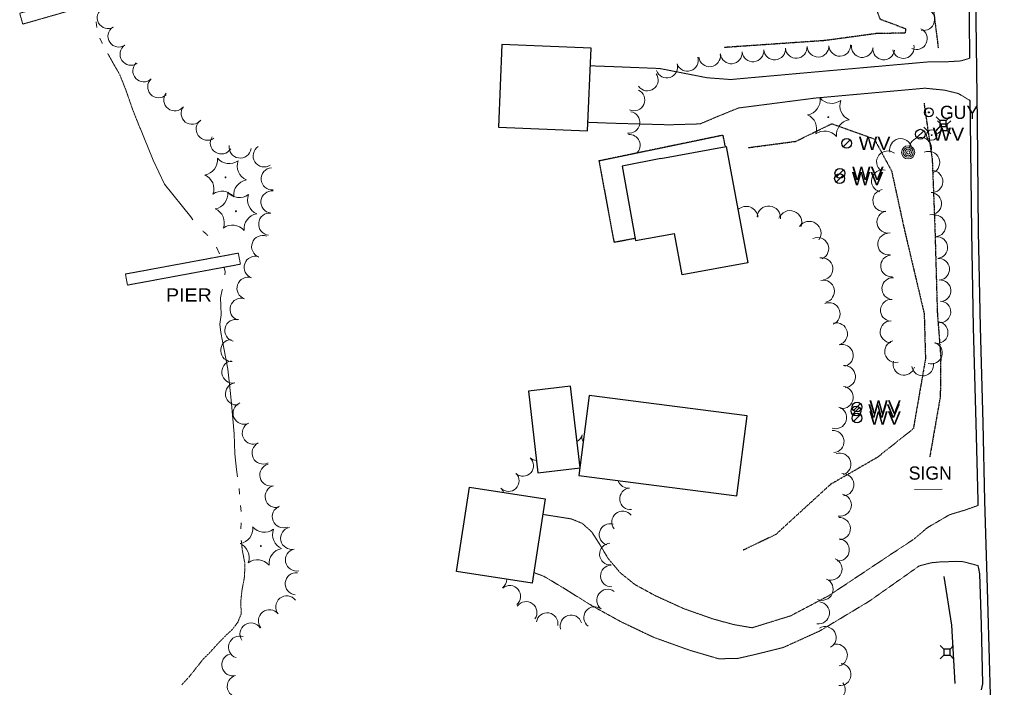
# Model space of a CAD drawing. Extents: x 386588 to 390135, y 96998 to 113606.
# Tile 57 of 92: x 388220 to 388577, y 103650 to 103892. Entities that reach past the tile are written whole.
import ezdxf
from ezdxf.enums import TextEntityAlignment as Align

# ---------------------------------------------------------------- set-up
doc = ezdxf.new("R2010")
doc.units = 0
doc.header["$MEASUREMENT"] = 0
for name, pattern in [('Wisdot1', [0.0625, 0.03125, -0.03125]), ('Wisdot3', [0.1875, 0.125, -0.0625]), ('Wisdot6', [0.375, 0.125, -0.0625, 0.03125, -0.0625, 0.03125, -0.0625])]:
    doc.linetypes.add(name, pattern=pattern)
for name, color, linetype, lineweight in [('E_BLD', 241, 'Continuous', 25), ('E_DTM_BreakLines', 30, 'Continuous', 25), ('E_DTM_SlopeBottom', 3, 'Wisdot1', 25), ('E_DTM_SlopeTop', 3, 'Wisdot1', 25), ('E_DWY', 2, 'Wisdot3', 15), ('E_DWY_PE', 2, 'Wisdot3', 15), ('E_LAND_Vegetation', 3, 'Continuous', 15), ('E_MISCPROP', 30, 'Continuous', 15), ('E_MISCPROP_HvyDash', 241, 'Wisdot3', 25), ('E_RDWY', 21, 'Continuous', 25), ('E_RDWY_C_and_G', 21, 'Continuous', 25), ('E_SGN', 21, 'Continuous', 15), ('E_STRUCT_Pier', 7, 'Wisdot3', 25), ('E_UTL_AG_Bold', 30, 'Continuous', 25), ('E_UTL_EGuyWire', 200, 'Continuous', 25), ('E_UTL_W', 5, 'Continuous', 25), ('E_UTL_WHydrant', 4, 'Continuous', 15), ('E_WTR', 4, 'Wisdot6', 15), ('E_WTR_Dock_Pier', 4, 'Wisdot3', 15), ('E_WTR_Elevations', 4, 'Continuous', 15)]:
    doc.layers.add(name, color=color, linetype=linetype, lineweight=lineweight)
doc.styles.add('Style-dot_font5', font='dot_font5.shx')

# ---------------------------------------------------------------- blocks, each defined once
blk = doc.blocks.new('GUY')
at = {"layer": 'E_UTL_EGuyWire'}
for radius in [4, 0.5]:
    blk.add_circle((0, 0), radius, dxfattribs=at)
at = {"layer": 'E_UTL_EGuyWire', "style": 'Style-dot_font5'}
blk.add_text('GUY', height=12, dxfattribs=at).set_placement((10, 0), align=Align.MIDDLE_LEFT)
blk = doc.blocks.new('HYD')
at = {"layer": 'E_UTL_WHydrant'}
for p, q in [((-3.8, 3.8), (-8.3, 8.3)), ((3.8, 3.8), (8.3, 8.3))]:
    blk.add_line(p, q, dxfattribs=at)
for radius in [5.48, 0.42]:
    blk.add_circle((0, 0), radius, dxfattribs=at)
blk = doc.blocks.new('PED')
at = {"layer": 'E_UTL_AG_Bold'}
for p, q in [((-2.5, 2.5), (-5.33, 5.33)), ((2.5, 2.5), (5.33, 5.33)), ((-2.5, -2.5), (-5.33, -5.33)), ((2.5, -2.5), (5.33, -5.33))]:
    blk.add_line(p, q, dxfattribs=at)
at = {"layer": 'E_UTL_AG_Bold', "flags": 128}
blk.add_lwpolyline([(-2.5, -2.5), (2.5, -2.5), (2.5, 2.5), (-2.5, 2.5)], close=True, dxfattribs=at)
blk = doc.blocks.new('PIER')
at = {"layer": 'E_STRUCT_Pier', "style": 'Style-dot_font5', "width": 1.111111}
blk.add_text('PIER', height=10.8, dxfattribs=at).set_placement((-16.77, -5.4))
blk = doc.blocks.new('CTRE')
at = {"layer": 'E_LAND_Vegetation'}
blk.add_circle((0, 0), 0.223, dxfattribs=at)
for centre, start, end in [((-11.97, 8.96), 280.2067, 5.9716), ((1.81, 14.92), 220.2113, 305.9762), ((13.83, 5.89), 160.2113, 245.9762), ((-13.83, -5.9), 340.2113, 65.9762), ((-1.81, -14.93), 40.2113, 125.9762)]:
    blk.add_arc(centre, 7.87, start, end, dxfattribs=at)
at = {"layer": 'E_LAND_Vegetation', "extrusion": (0, 0, -1)}
blk.add_arc((-12.03, -9.04), 7.87, 354.0728, 79.7489, dxfattribs=at)
blk = doc.blocks.new('POLE')
at = {"layer": 'E_MISCPROP'}
for radius in [4.46, 3.35, 2.23, 1.12]:
    blk.add_circle((0, 0), radius, dxfattribs=at)
blk = doc.blocks.new('WV')
at = {"layer": 'E_UTL_W'}
blk.add_line((-2.83, -2.83), (2.83, 2.83), dxfattribs=at)
blk.add_circle((0, 0), 4, dxfattribs=at)
at = {"layer": 'E_UTL_W', "style": 'Style-dot_font5', "width": 1.111111}
blk.add_text('WV', height=10.8, dxfattribs=at).set_placement((10, 0), align=Align.MIDDLE_LEFT)
blk = doc.blocks.new('SIGN')
at = {"layer": 'E_SGN', "lineweight": 13, "style": 'Style-dot_font5'}
blk.add_text('SIGN', height=12, dxfattribs=at).set_placement((0, 0), align=Align.MIDDLE_CENTER)

msp = doc.modelspace()

# ---------------------------------------------------------------- linework, layer by layer
at = {"layer": 'E_BLD', "ltscale": 5}
for p, q in [((388394.87, 103883.31), (388393.6, 103853.2)), ((388427.29, 103881.95), (388394.87, 103883.31)), ((388426.02, 103851.83), (388427.29, 103881.95)), ((388393.6, 103853.2), (388426.02, 103851.83)), ((388452.57, 103841.81), (388476.38, 103846.22)), ((388476.38, 103846.22), (388476.38, 103846.22)), ((388476.38, 103846.22), (388484.22, 103803.91)), ((388452.57, 103841.81), (388438.56, 103839.08)), ((388438.56, 103839.08), (388443.41, 103812.03)), ((388443.41, 103812.03), (388457.62, 103814.52)), ((388460.4, 103799.5), (388457.62, 103814.52)), ((388484.22, 103803.91), (388460.4, 103799.5)), ((388484.22, 103803.91), (388484.22, 103803.91)), ((388460.4, 103799.5), (388460.4, 103799.5)), ((388419.83, 103759.03), (388404.48, 103757.25)), ((388423.28, 103729.39), (388419.83, 103759.03)), ((388419.83, 103759.03), (388419.83, 103759.03)), ((388404.48, 103757.25), (388407.93, 103727.6)), ((388426.57, 103755.7), (388422.81, 103726.62)), ((388484.04, 103748.27), (388426.57, 103755.7)), ((388426.57, 103755.7), (388426.57, 103755.7)), ((388480.28, 103719.18), (388484.04, 103748.27)), ((388484.04, 103748.27), (388484.04, 103748.27)), ((388407.93, 103727.6), (388423.28, 103729.39)), ((388423.28, 103729.39), (388423.28, 103729.39)), ((388407.93, 103727.6), (388407.93, 103727.6)), ((388422.81, 103726.62), (388480.28, 103719.18)), ((388378.35, 103691.75), (388383.09, 103722.37)), ((388383.09, 103722.37), (388383.09, 103722.37)), ((388383.09, 103722.37), (388410.62, 103718.1)), ((388480.28, 103719.18), (388480.28, 103719.18)), ((388410.62, 103718.1), (388405.88, 103687.49)), ((388405.88, 103687.49), (388378.35, 103691.75)), ((388378.35, 103691.75), (388378.35, 103691.75))]:
    msp.add_line(p, q, dxfattribs=at)
at = {"layer": 'E_DTM_BreakLines'}
for p, q in [((388558.32, 103672.28), (388555.57, 103689.88)), ((388559.55, 103651), (388558.32, 103672.28))]:
    msp.add_line(p, q, dxfattribs=at)
at = {"layer": 'E_DTM_SlopeBottom'}
for points in [[(388493.72, 104059.02), (388500.39, 104048.6), (388501.41, 104038.81), (388511.48, 104006.38), (388517.86, 103983.18), (388532.95, 103957.65), (388542.85, 103916.84), (388544.66, 103910.17), (388546.31, 103906.92), (388551.5, 103897.26), (388553.41, 103881.93)], [(388548.23, 103861.9), (388551.21, 103841.48), (388552.15, 103817.52), (388553.06, 103785.88), (388554.3, 103769.73), (388554.14, 103755.21), (388550.29, 103733.24)]]:
    msp.add_lwpolyline(points, dxfattribs=at)
at = {"layer": 'E_DTM_SlopeTop'}
for points in [[(388486.48, 104057.21), (388491.8, 104040.77), (388499.09, 104003.73), (388503.44, 103974.46), (388511.05, 103953.57), (388517.54, 103934.21), (388526.24, 103908.51), (388532.22, 103892.52), (388541.58, 103889.01), (388541.37, 103887.4), (388530.88, 103887.21), (388512.18, 103884.67), (388475.58, 103882.15)], [(388484.34, 103845.77), (388501.67, 103848.07), (388514.71, 103854.45), (388530.13, 103848.95), (388536.45, 103837.29), (388541.1, 103815.95), (388548.29, 103785.49), (388548.76, 103769.02), (388544.34, 103743.6), (388531.32, 103733.23), (388514.25, 103723.37), (388494.32, 103705.13), (388482.53, 103699.48)]]:
    msp.add_lwpolyline(points, dxfattribs=at)
at = {"layer": 'E_DWY', "flags": 128}
for points in [[(388564.75, 103878.23), (388561.59, 103877.28), (388556.96, 103877), (388550.72, 103877.01)], [(388477.98, 103870.52), (388469.38, 103871.17), (388452.22, 103874.53), (388435.9, 103875.18), (388427.02, 103875.5)], [(388548.57, 103867.37), (388555.77, 103866.65), (388560.77, 103865.42), (388564.92, 103862.9)], [(388426.15, 103854.98), (388434.56, 103854.65), (388455.56, 103854.07), (388466.91, 103854.4), (388473, 103856.99), (388480.78, 103860.17)], [(388567.8, 103715.72), (388563.55, 103714.19), (388557.5, 103712.36), (388549.46, 103707.66), (388544.47, 103703.42)], [(388485.78, 103671.29), (388479.33, 103672.39), (388471.73, 103674.44), (388460.99, 103678.22), (388450.71, 103682.9), (388443.18, 103686.99), (388437.91, 103691.24), (388433.46, 103696.45), (388430.63, 103701.22), (388427.45, 103706.19), (388424.06, 103709.22), (388420.1, 103710.85), (388409.75, 103712.47)], [(388567.92, 103693.83), (388563.47, 103695.06), (388562.31, 103695.31), (388561.55, 103695.4), (388560.02, 103695.43), (388557.9, 103695.38), (388556.37, 103695.24), (388554.04, 103695.21), (388550.87, 103694.91), (388546.48, 103693.76)], [(388406.48, 103691.32), (388410.08, 103690.02), (388417.17, 103685.78), (388427.58, 103679.3), (388438.06, 103673.51), (388449.99, 103667.82), (388463.1, 103663.12), (388473.6, 103660.03), (388480.44, 103660.11), (388486.83, 103661.57)]]:
    msp.add_lwpolyline(points, dxfattribs=at)
at = {"layer": 'E_DWY_PE'}
for points in [[(388550.72, 103877.01), (388513.16, 103873.67), (388477.98, 103870.52)], [(388480.78, 103860.17), (388508.64, 103863.77), (388548.57, 103867.37)], [(388485.78, 103671.29), (388499.83, 103675.65), (388513.63, 103682.95), (388537.08, 103698.56), (388544.47, 103703.42)], [(388546.48, 103693.76), (388528.3, 103680.92), (388510.36, 103670.13), (388497.11, 103664.12), (388486.83, 103661.57)]]:
    msp.add_lwpolyline(points, dxfattribs=at)
at = {"layer": 'E_LAND_Vegetation'}
for centre, radius, start, end in [((388251.81, 103893.01), 3.97, 119.7139, 299.6985), ((388548.16, 103892.33), 3.94, 256.0268, 76.0115), ((388255.69, 103886.27), 3.97, 123.9703, 303.955), ((388545.48, 103885.36), 3.94, 245.2506, 65.2353), ((388260.12, 103879.69), 3.97, 123.9703, 303.955), ((388509.75, 103882.64), 3.94, 182.1349, 2.1196), ((388517.63, 103882.93), 3.94, 182.1349, 2.1196), ((388525.79, 103882.5), 3.94, 173.335, 353.3196), ((388540.69, 103882.15), 3.94, 192.742, 12.7267), ((388470.32, 103879.12), 3.94, 187.7509, 7.7356), ((388478.22, 103880.19), 3.94, 185.3171, 5.3017), ((388486.07, 103880.92), 3.94, 185.3171, 5.3017), ((388493.96, 103881.62), 3.94, 184.1914, 4.1761), ((388501.81, 103882.19), 3.94, 184.1914, 4.1761), ((388533.6, 103881.63), 3.94, 174.009, 353.9937), ((388264.72, 103873.66), 3.97, 133.0768, 313.0615), ((388454.77, 103875.06), 3.94, 197.9917, 17.9764), ((388462.27, 103877.49), 3.94, 197.9917, 17.9764), ((388447.72, 103870.34), 3.94, 215.4567, 35.4414), ((388270.14, 103867.87), 3.97, 133.0768, 313.0615), ((388276.03, 103863.08), 3.97, 142.2542, 322.2389), ((388442.85, 103863.11), 3.94, 245.8391, 65.8238), ((388282.3, 103858.2), 3.97, 141.948, 321.9327), ((388441.06, 103854.92), 3.94, 261.2748, 81.2595), ((388287.83, 103852.48), 4.04, 125.3578, 305.3425), ((388441.15, 103846.63), 3.94, 313.4383, 93.3921), ((388292.95, 103847.52), 4.04, 147.2768, 327.2614), ((388539.75, 103845), 4.03, 12.2208, 192.2055), ((388546.96, 103845.47), 4.03, 352.7808, 172.7655), ((388299.77, 103846), 4.04, 171.4207, 351.4054), ((388308.53, 103842.79), 4.04, 122.5833, 302.568), ((388535.05, 103840.55), 4.03, 52.5136, 232.4983), ((388549.93, 103840.38), 4.03, 293.3205, 113.3051), ((388311.44, 103834.42), 4.04, 94.1382, 274.1229), ((388533.19, 103833.66), 4.03, 76.3437, 256.3284), ((388551.03, 103833.47), 4.03, 266.7481, 86.7328), ((388311.35, 103826.01), 4.04, 84.0791, 264.0637), ((388533.68, 103826.56), 4.03, 99.064, 279.0487), ((388550.57, 103825.42), 4.03, 266.7481, 86.7328), ((388310.52, 103817.98), 4.04, 84.0791, 264.0637), ((388483.62, 103820.14), 4.29, 4.4139, 133.9404), ((388491.83, 103820.26), 4.29, 355.3659, 175.3506), ((388499.54, 103818.59), 4.29, 339.7133, 159.698), ((388535.14, 103818.72), 4.03, 101.1618, 281.1465), ((388506.52, 103814.69), 4.29, 326.0249, 146.0096), ((388552.18, 103817.33), 3.95, 274.9911, 94.9757), ((388307.99, 103809.81), 4.04, 69.7812, 249.7659), ((388509.56, 103809.06), 4.04, 294.3179, 114.3026), ((388535.38, 103810.71), 3.95, 98.089, 278.0737), ((388552.87, 103809.46), 3.95, 274.9911, 94.9757), ((388305.25, 103802.27), 4.04, 70.9417, 250.9264), ((388511.09, 103801.72), 4.04, 279.2604, 99.2451), ((388536.44, 103802.76), 3.95, 94.8864, 274.8711), ((388553.54, 103801.58), 3.95, 274.8864, 94.8711), ((388302.65, 103794.66), 4.04, 71.696, 251.6807), ((388511.64, 103793.55), 4.04, 282.3468, 102.3314), ((388536.91, 103794.56), 3.95, 86.1586, 266.1432), ((388554.04, 103793.74), 3.95, 273.599, 93.5837), ((388300.12, 103787), 4.04, 71.696, 251.6807), ((388536.38, 103786.67), 3.95, 86.1586, 266.1432), ((388553.99, 103786.07), 3.95, 267.3538, 87.3385), ((388513.71, 103785.38), 4.04, 291.9807, 111.9653), ((388298.22, 103779.33), 4.04, 76.2384, 256.223), ((388536.24, 103778.87), 3.95, 89.1234, 269.1081), ((388516.39, 103778.05), 4.04, 284.7889, 104.7736), ((388552.97, 103778.56), 3.95, 258.7886, 78.7733), ((388296.73, 103772.06), 4.04, 92.8028, 272.7875), ((388537.89, 103771.69), 3.95, 103.6506, 283.6353), ((388518.46, 103770.23), 4.04, 284.7889, 104.7736), ((388550.95, 103771.15), 3.95, 252.687, 72.6717), ((388297.12, 103764.25), 4.04, 99.4597, 279.4444), ((388519.28, 103762.56), 4.04, 274.9209, 94.9056), ((388540.94, 103767.06), 3.95, 164.0909, 344.0755), ((388547.76, 103766.79), 3.95, 188.9815, 8.9661), ((388298.44, 103756.29), 4.04, 99.4597, 279.4444), ((388518.46, 103755), 4.04, 262.393, 82.3777), ((388301.25, 103749.27), 4.04, 112.9369, 292.9216), ((388516.08, 103747.66), 4.04, 252.2591, 72.2438), ((388304.57, 103742.05), 4.04, 116.0806, 296.0652), ((388420.54, 103742.16), 3.53, 297.412, 347.1957), ((388427.42, 103740.6), 3.53, 167.211, 210.6403), ((388515.14, 103738.96), 4.04, 274.3376, 94.3223), ((388308.12, 103734.81), 4.04, 116.0806, 296.0652), ((388402.53, 103730.2), 3.86, 227.5383, 47.523), ((388407.74, 103735.9), 3.86, 227.5383, 265.1031), ((388517.61, 103730.74), 4.04, 288.5065, 108.4912), ((388310.95, 103726.82), 4.04, 103.7455, 283.7302), ((388397.27, 103724.7), 3.86, 224.4733, 44.458), ((388518.69, 103723.27), 4.04, 274.9377, 94.9223), ((388312.87, 103718.98), 4.04, 103.7455, 283.7302), ((388391.76, 103719.3), 3.86, 17.4708, 44.458), ((388440.84, 103725.98), 3.94, 197.9463, 275.6128), ((388441.61, 103718.14), 3.94, 95.6281, 275.6128), ((388517.83, 103715.85), 4.04, 259.5935, 79.5781), ((388315.5, 103711.66), 4.04, 111.244, 291.2287), ((388438.72, 103709.72), 3.94, 38.919, 218.9037), ((388517.43, 103707.33), 4.04, 272.763, 92.7477), ((388318.51, 103703.82), 4.04, 102.4365, 282.4211), ((388434.18, 103705.15), 3.94, 73.1083, 253.093), ((388434.31, 103698.04), 3.94, 93.0202, 273.0048), ((388517.06, 103699.58), 4.04, 264.5777, 84.5624), ((388320.25, 103695.94), 4.04, 102.4365, 282.4211), ((388434.64, 103690.12), 3.94, 91.6464, 271.6311), ((388514.42, 103692.61), 4.04, 247.9432, 67.9279), ((388320.18, 103687.29), 4.04, 84.3204, 264.3051), ((388392.71, 103688.92), 3.94, 306.8759, 359.9711), ((388397.74, 103682.69), 3.94, 310.2599, 130.2446), ((388511.16, 103685.29), 4.04, 245.9073, 65.892), ((388316.74, 103678.83), 4.04, 38.5582, 218.5429), ((388433.27, 103681.33), 3.94, 53.5376, 233.5223), ((388403.67, 103676.85), 3.94, 324.1541, 144.1388), ((388428.58, 103675), 3.94, 53.5376, 233.5223), ((388509.84, 103676.7), 4.04, 262.8174, 82.802), ((388310.43, 103673.8), 4.04, 38.5582, 218.5429), ((388411.31, 103672.79), 3.94, 350.7495, 170.7342), ((388419.99, 103671.97), 3.94, 16.8234, 196.808), ((388303.72, 103669.01), 4.04, 33.5676, 213.5522), ((388512.27, 103667.69), 4.04, 299.8571, 119.8418), ((388299.59, 103664.25), 4.04, 70.9461, 250.9308), ((388516.35, 103661.32), 4.04, 285.9644, 105.9491), ((388297.13, 103657.84), 4.04, 104.4458, 284.4305), ((388517.67, 103654.28), 4.04, 263.9469, 83.9316), ((388299.14, 103650.02), 4.04, 104.4458, 284.4305), ((388515.56, 103648.79), 4.04, 218.6672, 38.6518)]:
    msp.add_arc(centre, radius, start, end, dxfattribs=at)
at = {"layer": 'E_MISCPROP_HvyDash', "flags": 128}
msp.add_lwpolyline([(388476.05, 103846.16), (388475.24, 103850.28), (388430.14, 103840.92), (388435.59, 103811.42), (388443.26, 103812.86)], dxfattribs=at)
at = {"layer": 'E_RDWY', "flags": 128}
for points in [[(388568.32, 104178.69), (388568.3, 104158.08), (388568.2, 104126.91), (388567.94, 104098.75), (388567.42, 104066.85), (388566.98, 104020.36), (388566.78, 103988.91), (388566.74, 103953.09), (388566.91, 103921.67), (388567.09, 103892.3), (388567.51, 103855.12), (388567.94, 103815.25)], [(388564.52, 104024.69), (388564.48, 104020.38), (388564.28, 103988.92), (388564.24, 103953.08), (388564.41, 103921.65), (388564.59, 103892.28), (388564.75, 103878.23)], [(388564.92, 103862.9), (388565.01, 103855.09), (388565.44, 103815.22)], [(388567.94, 103815.27), (388568.65, 103780.49), (388569.56, 103745.72), (388570.25, 103717.47), (388571.23, 103685.58), (388572.02, 103655.52), (388573.1, 103616.28), (388573.62, 103595.74), (388574.66, 103564.44), (388575.39, 103533.05), (388576.43, 103499.4), (388576.99, 103471.93), (388577.41, 103442.33), (388577.2, 103411.95), (388576.65, 103394.04), (388574.9, 103356.68), (388572.6, 103325.42), (388569.35, 103291.77), (388565.59, 103260.7), (388561.17, 103228.86), (388555.83, 103196.76), (388550.55, 103168.04), (388545.48, 103145.02)], [(388565.44, 103815.22), (388566.15, 103780.43), (388567.06, 103745.65), (388567.75, 103717.4), (388567.8, 103715.72)]]:
    msp.add_lwpolyline(points, dxfattribs=at)
at = {"layer": 'E_RDWY_C_and_G', "ltscale": 5}
for p, q in [((388568.15, 103692.81), (388567.92, 103693.83)), ((388568.52, 103690.89), (388568.15, 103692.81)), ((388569.11, 103672.32), (388568.52, 103690.89)), ((388569.63, 103650.86), (388569.11, 103672.32)), ((388569.09, 103648.79), (388569.63, 103650.86))]:
    msp.add_line(p, q, dxfattribs=at)
at = {"layer": 'E_SGN', "ltscale": 5}
msp.add_line((388544.76, 103721.52), (388554.84, 103721.62), dxfattribs=at)
at = {"layer": 'E_WTR', "flags": 128}
for points in [[(388263.51, 103852.55), (388260.81, 103859.37), (388258.1, 103867.13), (388255.97, 103872.4), (388253.28, 103877.08), (388251.66, 103880.02)], [(388288, 103813.83), (388287.11, 103814.7), (388286.01, 103815.58)], [(388298.83, 103673.2), (388298.96, 103673.38), (388300.2, 103676.45), (388299.96, 103680.57), (388300.48, 103685.23), (388301.36, 103689.85), (388301.5, 103694.61), (388300.54, 103699.53), (388300.16, 103703.09), (388300.16, 103703.11)], [(388278.58, 103650.57), (388281.52, 103653.8), (388286.31, 103659.87), (388288.58, 103662.1), (388291.46, 103665.29), (388294.68, 103668.62), (388296.91, 103670.61), (388298.83, 103673.2)]]:
    msp.add_lwpolyline(points, dxfattribs=at)
at = {"layer": 'E_WTR_Dock_Pier', "flags": 128}
for points in [[(388219.67, 103894.6), (388247.19, 103902.49), (388248.32, 103898.55), (388220.8, 103890.66)], [(388299.12, 103807.43), (388258.09, 103799.83), (388258.84, 103795.81), (388299.86, 103803.41)]]:
    msp.add_lwpolyline(points, close=True, dxfattribs=at)
at = {"layer": 'E_WTR_Elevations', "flags": 128}
for points in [[(388247.7, 103889.46), (388247.44, 103891.31), (388247.43, 103891.51)], [(388249.63, 103883.62), (388249.58, 103883.71), (388248.77, 103885.5)], [(388282.6, 103819.57), (388281.88, 103820.59), (388272.32, 103832.44), (388268.15, 103841.26), (388264.76, 103849.53), (388263.51, 103852.55)], [(388292.22, 103807.19), (388291.16, 103809.62)], [(388294.22, 103799.58), (388294.27, 103800.68), (388293.91, 103802.18)], [(388296.31, 103756.41), (388295.25, 103765.22), (388294, 103772.31), (388292.7, 103778.6), (388292.36, 103781.56), (388292.9, 103785.07), (388292.78, 103788.4), (388292.58, 103791.19), (388293.29, 103794.04), (388293.38, 103794.37)], [(388298.85, 103726.11), (388298.43, 103728.76), (388297.83, 103734.5), (388297.55, 103741.72), (388296.65, 103752.61), (388296.31, 103756.41)], [(388299.55, 103719.86), (388299.37, 103721.95)], [(388300.16, 103713.59), (388299.95, 103715.68)], [(388300.05, 103707.3), (388300.14, 103709.4)]]:
    msp.add_lwpolyline(points, dxfattribs=at)

# ---------------------------------------------------------------- block references
at = {"layer": 'E_LAND_Vegetation', "xscale": 0.7108526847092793, "yscale": 0.7108526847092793, "zscale": 0.7108526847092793}
for p in [(388513.45, 103856.83), (388294.47, 103834.95), (388298.23, 103822.65), (388307.29, 103700.99)]:
    msp.add_blockref('CTRE', p, dxfattribs=at)
at = {"layer": 'E_MISCPROP', "xscale": 0.5377037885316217, "yscale": 0.5377037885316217, "zscale": 0.5377037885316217}
msp.add_blockref('POLE', (388542.49, 103844.05), dxfattribs=at)
at = {"layer": 'E_SGN', "xscale": 0.3999999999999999, "yscale": 0.3999999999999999, "zscale": 0.3999999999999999}
msp.add_blockref('SIGN', (388550.52, 103727.5), dxfattribs=at)
at = {"layer": 'E_STRUCT_Pier', "xscale": 0.4444444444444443, "yscale": 0.4444444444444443, "zscale": 0.4444444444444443}
msp.add_blockref('PIER', (388280.28, 103792.22), dxfattribs=at)
at = {"layer": 'E_UTL_AG_Bold', "xscale": 0.4503659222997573, "yscale": 0.4503659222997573, "zscale": 0.4503659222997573}
for p in [(388555.11, 103854.55), (388555.57, 103853.13), (388556.56, 103662.41)]:
    msp.add_blockref('PED', p, dxfattribs=at)
at = {"layer": 'E_UTL_EGuyWire', "xscale": 0.3999999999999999, "yscale": 0.3999999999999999, "zscale": 0.3999999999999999}
msp.add_blockref('GUY', (388550.02, 103858.59), dxfattribs=at)
at = {"layer": 'E_UTL_W', "xscale": 0.4444444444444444, "yscale": 0.4444444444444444, "zscale": 0.4444444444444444}
for p in [(388546.9, 103850.66), (388520.1, 103847.35), (388517.55, 103834.53), (388517.67, 103836.45), (388523.9, 103751.55), (388523.53, 103750.03), (388523.89, 103747.49)]:
    msp.add_blockref('WV', p, dxfattribs=at)
at = {"layer": 'E_UTL_WHydrant', "xscale": 0.3477624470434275, "yscale": 0.3477624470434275, "zscale": 0.3477624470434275}
msp.add_blockref('HYD', (388551.03, 103850.33), dxfattribs=at)

doc.saveas('drawing.dxf')
